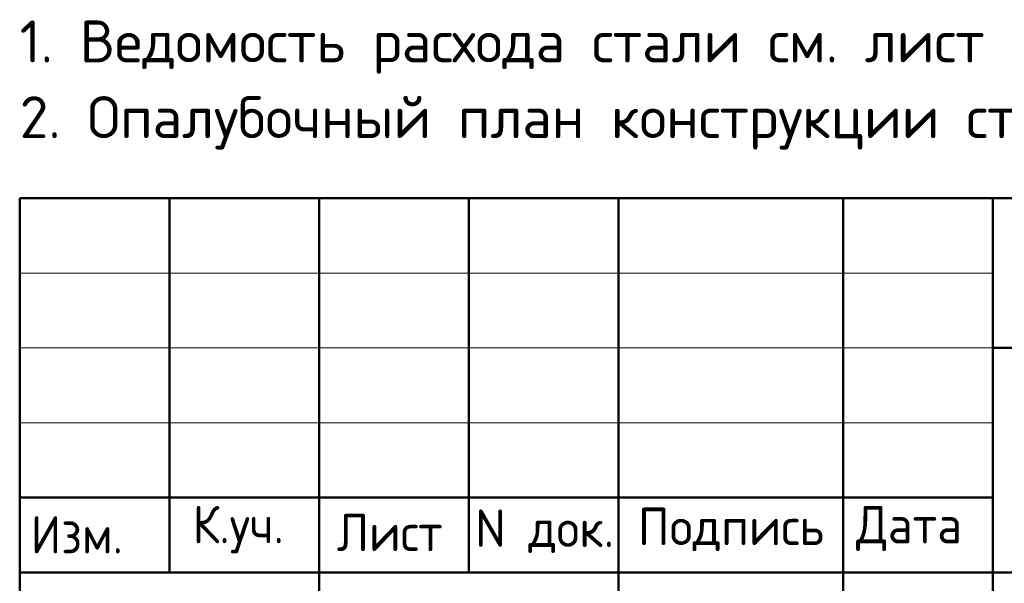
# Model space of a CAD drawing. Header units: millimetres. Extents: x 0 to 50400, y 0 to 35652.
# Tile 8 of 13: x 27600 to 35493, y 4113 to 8630. Entities that reach past the tile are written whole.
import ezdxf

# ---------------------------------------------------------------- set-up
doc = ezdxf.new("R2010")
doc.units = ezdxf.units.MM
doc.layers.add('Standard', color=7, linetype='Continuous', lineweight=25)
doc.styles.add('ISOCPEUR', font='txt')

msp = doc.modelspace()

# ---------------------------------------------------------------- linework, layer by layer
at = {"layer": 'Standard', "color": 7, "linetype": 'Continuous', "lineweight": 50, "transparency": 33554687}
for p, q in [((27600, 600), (27600, 7200)), ((27600, 7200), (49800, 7200)), ((28800, 4200), (28800, 7200)), ((30000, 600), (30000, 7200)), ((31200, 4200), (31200, 7200)), ((32400, 600), (32400, 7200)), ((34200, 600), (34200, 7200)), ((35400, 600), (35400, 7200)), ((35400, 6000), (49800, 6000)), ((27600, 4800), (35400, 4800)), ((27600, 4800), (35400, 4800)), ((27600, 4200), (35400, 4200)), ((27600, 4200), (35400, 4200)), ((35400, 4200), (49800, 4200))]:
    msp.add_line(p, q, dxfattribs=at)
at = {"layer": 'Standard', "color": 7, "linetype": 'Continuous', "lineweight": 13, "transparency": 33554687}
for p, q in [((27600, 6600), (35400, 6600)), ((27600, 6000), (35400, 6000)), ((27600, 5400), (35400, 5400))]:
    msp.add_line(p, q, dxfattribs=at)
at = {"layer": 'Standard', "color": 7, "linetype": 'Continuous', "lineweight": 25, "transparency": 33554687}
msp.add_lwpolyline([(49800, 7200), (27600, 7200), (27600, 600), (49800, 600), (49800, 7200)], dxfattribs=at)

# ---------------------------------------------------------------- texts
at = {"layer": 'Standard', "color": 7, "linetype": 'Continuous', "lineweight": 13, "transparency": 33554687, "insert": (27600, 8624), "char_height": 336, "width": 13731.48, "attachment_point": 1, "line_spacing_factor": 1.084337}
msp.add_mtext('\\A1;{\\fISOCPEUR|i0|b0;\\H335.999994;\\W1.000000;\\C7;1. Ведомость расхода стали см. лист КЖ-1.1}\\P{\\fISOCPEUR|i0|b0;\\H335.999994;\\W1.000000;\\C7;2. Опалубочный план конструкции стен 1 этажа см. лист КЖ-2}\\P', dxfattribs=at)
at = {"layer": 'Standard', "color": 7, "linetype": 'Continuous', "lineweight": 25, "transparency": 33554687, "char_height": 300, "attachment_point": 7, "style": 'ISOCPEUR'}
for s, insert, width in [('\\W0.93;К.уч.', (28987.2, 4353), 979.214), ('\\W0.94;Лист', (30143, 4371.4), 1040.312), ('\\W0.96;Подпись', (32555.3, 4371.4), 1613.136), ('\\W0.94;Дата', (34305.2, 4371.4), 1161.283), ('\\W0.93;Изм.', (27688.8, 4353), 903.476), ('\\W0.95;N док.', (31251, 4356.8), 1281.75)]:
    msp.add_mtext(s, dxfattribs=dict(at, insert=insert, width=width))

doc.saveas('drawing.dxf')
